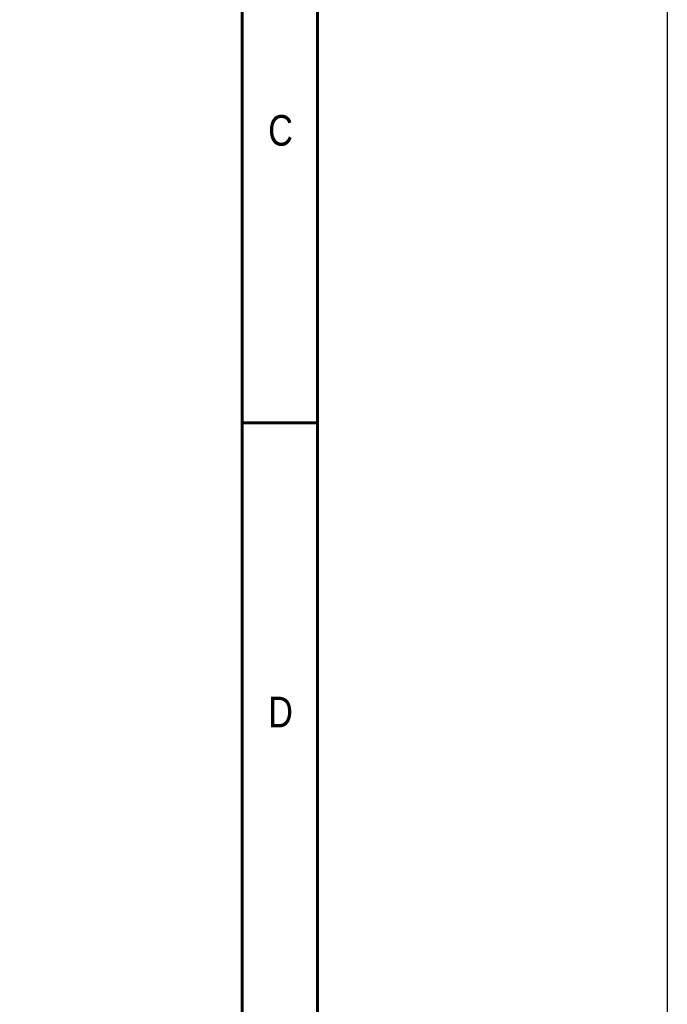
# Model space of a CAD drawing. Header units: millimetres. Extents: x 399 to 6076, y -1991 to 1602.
# Tile 57 of 256: x 4850 to 4975, y -1858 to -1669. Entities that reach past the tile are written whole.
import ezdxf
from ezdxf.enums import TextEntityAlignment as Align

# ---------------------------------------------------------------- set-up
doc = ezdxf.new("R2010")
doc.units = ezdxf.units.MM
doc.layers.add('BORDER', color=7, linetype='Continuous')
doc.styles.add('SEACAD_arial_ttf', font='arial.ttf', dxfattribs={"height": 0.2})

# ---------------------------------------------------------------- blocks, each defined once
blk = doc.blocks.new('A4橫')
at = {"layer": 'BORDER', "color": 123, "linetype": 'Continuous', "lineweight": 60, "ltscale": 25.4}
for p, q in [((4924.324, 1170.892), (4924.324, 1453.749)), ((4917.114, 1446.539), (4917.114, 1170.892)), ((4924.324, 1261.095), (4917.114, 1261.095))]:
    blk.add_line(p, q, dxfattribs=at)
at = {"layer": 'BORDER', "color": 60, "linetype": 'Continuous', "ltscale": 25.4, "style": 'SEACAD_arial_ttf', "width": 0.8}
for s, p in [('C', (4919.601, 1290.649)), ('D', (4919.601, 1234.806))]:
    blk.add_text(s, height=2.943, dxfattribs=at).set_placement(p, align=Align.TOP_LEFT)

msp = doc.modelspace()

# ---------------------------------------------------------------- linework, layer by layer
at = {"color": 4}
msp.add_lwpolyline([(4454.625, 785.255), (4974.625, 785.255), (4974.625, -1990.745), (4454.625, -1990.745)], close=True, dxfattribs=at)

# ---------------------------------------------------------------- block references
at = {"xscale": 2, "yscale": 2, "zscale": 2}
msp.add_blockref('A4橫', (-4941.232, -4268.386), dxfattribs=at)

doc.saveas('drawing.dxf')
